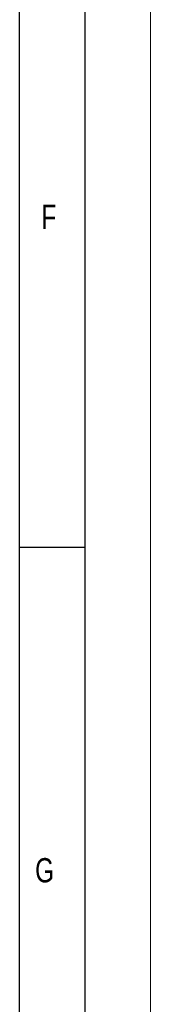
# Model space of a CAD drawing. Header units: millimetres. Extents: x 0 to 1262, y 0 to 420.
# Tile 23 of 100: x 584 to 594, y 75 to 150. Entities that reach past the tile are written whole.
import ezdxf

# ---------------------------------------------------------------- set-up
doc = ezdxf.new("R2010")
doc.units = ezdxf.units.MM
doc.layers.add('FORMAT', color=7, linetype='Continuous')
doc.styles.add('SLDTEXTSTYLE0', font='TXT', dxfattribs={"width": 0.75})

msp = doc.modelspace()

# ---------------------------------------------------------------- linework, layer by layer
at = {"color": 7, "linetype": 'Continuous', "lineweight": 18}
msp.add_line((594.000041, 0.000053), (594.000041, 420.000053), dxfattribs=at)
at = {"layer": 'FORMAT'}
for p, q in [((589.000041, 5.000053), (589.000041, 415.000053)), ((584.000041, 10.000053), (584.000041, 410.000053)), ((589, 110), (584, 110))]:
    msp.add_line(p, q, dxfattribs=at)

# ---------------------------------------------------------------- texts
at = {"layer": 'FORMAT', "char_height": 1.852083, "attachment_point": 1, "style": 'SLDTEXTSTYLE0'}
for s, insert in [('F', (585.666682, 136.168016)), ('G', (585.185226, 86.305211))]:
    msp.add_mtext(s, dxfattribs=dict(at, insert=insert))

doc.saveas('drawing.dxf')
